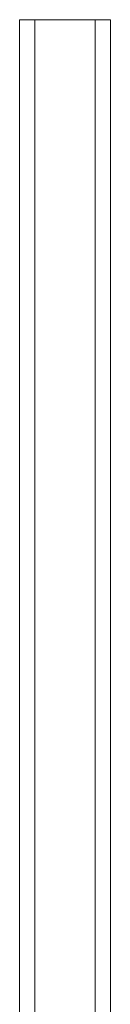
# Model space of a CAD drawing. Header units: millimetres. Extents: x 31 to 1171, y 23 to 1865.
# Tile 8 of 8: x 877 to 937, y 1215 to 1865. Entities that reach past the tile are written whole.
import ezdxf

# ---------------------------------------------------------------- set-up
doc = ezdxf.new("R2010")
doc.units = ezdxf.units.MM

msp = doc.modelspace()

# ---------------------------------------------------------------- linework, layer by layer
at = {"color": 7, "linetype": 'Continuous', "lineweight": 15}
for p, q in [((877.07, 909.12), (877.07, 1865.11)), ((887.07, 1865.11), (877.07, 1865.11)), ((927.07, 1865.11), (887.07, 1865.11)), ((887.07, 909.12), (887.07, 1865.11)), ((937.07, 1865.11), (927.07, 1865.11)), ((927.07, 897.12), (927.07, 1865.11)), ((937.07, 897.12), (937.07, 1865.11))]:
    msp.add_line(p, q, dxfattribs=at)

doc.saveas('drawing.dxf')
